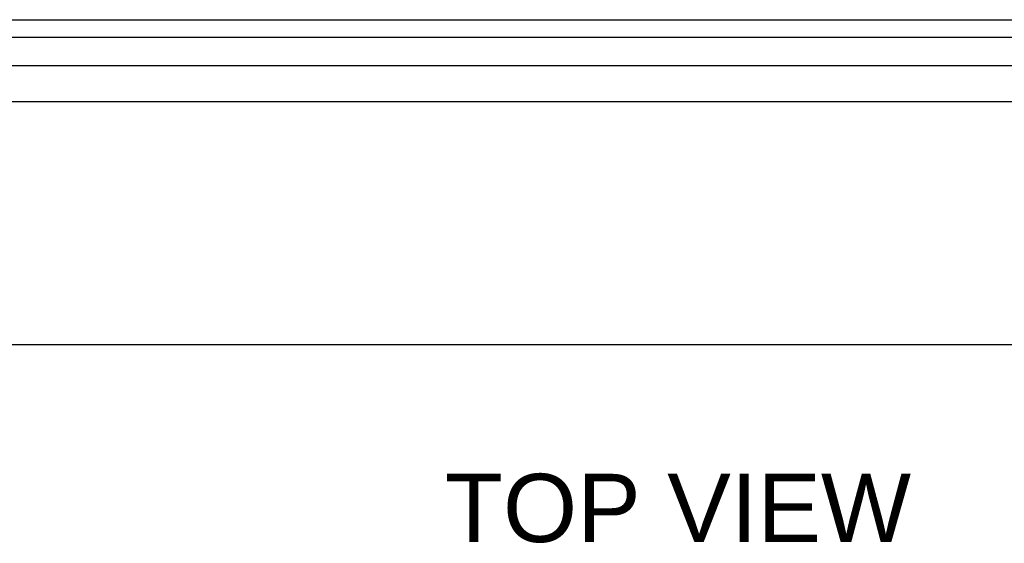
# Model space of a CAD drawing. Header units: inches. Extents: x 0 to 35.6, y 0 to 23.
# Tile 18 of 56: x 10.7 to 12.9, y 13.7 to 14.9. Entities that reach past the tile are written whole.
import ezdxf

# ---------------------------------------------------------------- set-up
doc = ezdxf.new("R2010")
doc.units = ezdxf.units.IN
doc.header["$LTSCALE"] = 1.957805
doc.header["$MEASUREMENT"] = 0
doc.layers.get('0').update_dxf_attribs({"linetype": 'CONTINUOUS'})
doc.layers.add('DIMENSIONS', color=7, linetype='CONTINUOUS')
doc.styles.get("Standard").update_dxf_attribs({"font": 'arial.ttf'})

msp = doc.modelspace()

# ---------------------------------------------------------------- linework, layer by layer
at = {"color": 7, "linetype": 'Continuous'}
for p, q in [((9.1771, 14.8878), (15.2427, 14.8878)), ((8.4228, 14.8479), (15.997, 14.8479)), ((8.4369, 14.7823), (15.9829, 14.7823)), ((9.0655, 14.6998), (15.3543, 14.6998))]:
    msp.add_line(p, q, dxfattribs=at)
at = {"color": 3, "linetype": 'Continuous'}
msp.add_line((15.8479, 14.1398), (8.5719, 14.1398), dxfattribs=at)

# ---------------------------------------------------------------- texts
at = {"layer": 'DIMENSIONS', "color": 2, "linetype": 'Continuous', "insert": (12.1982, 13.8435), "char_height": 0.15704, "width": 1.070112, "attachment_point": 2, "line_spacing_factor": 0.9}
msp.add_mtext('TOP VIEW', dxfattribs=at)

doc.saveas('drawing.dxf')
